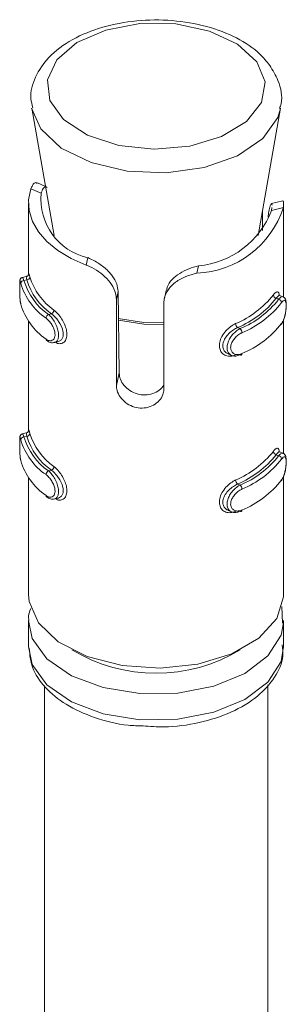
# Model space of a CAD drawing. Header units: millimetres. Extents: x -268 to 358, y -1428 to -19.
# Tile 8 of 34: x -44.9 to -36.55, y -833.16 to -802.33. Entities that reach past the tile are written whole.
import ezdxf

# ---------------------------------------------------------------- set-up
doc = ezdxf.new("R2010")
doc.units = ezdxf.units.MM

msp = doc.modelspace()

# ---------------------------------------------------------------- linework, layer by layer
at = {"color": 7, "linetype": 'Continuous', "lineweight": 0}
for p, q in [((-44.244, -805.744), (-44.529, -805.094)), ((-44.551, -807.625), (-44.231, -807.765)), ((-36.636, -808.21), (-37.006, -808.299)), ((-42.822, -810.011), (-42.771, -809.78)), ((-39.35, -810.267), (-39.299, -810.037)), ((-44.683, -810.474), (-44.769, -810.495)), ((-41.872, -811.091), (-41.816, -810.84)), ((-36.86, -811.052), (-36.786, -811.085)), ((-43.911, -811.539), (-43.997, -811.56)), ((-38.072, -811.971), (-37.998, -812.003)), ((-41.872, -813.78), (-41.786, -813.392)), ((-44.683, -815.373), (-44.769, -815.394)), ((-36.86, -815.951), (-36.786, -815.984)), ((-43.911, -816.438), (-43.997, -816.459)), ((-38.072, -816.87), (-37.998, -816.903))]:
    msp.add_line(p, q, dxfattribs=at)
at = {"color": 7, "linetype": 'Continuous', "lineweight": 15}
for p, q in [((-44.528, -805.099), (-43.826, -809.087)), ((-37.432, -809.087), (-36.731, -805.099)), ((-44.097, -807.549), (-44.346, -807.439)), ((-44.629, -808.079), (-44.629, -810.301)), ((-36.655, -808.002), (-37.013, -808.089)), ((-36.629, -811.021), (-36.629, -808.102)), ((-37.294, -808.303), (-37.294, -808.925)), ((-37.006, -808.299), (-36.997, -808.209)), ((-44.699, -810.372), (-44.82, -810.401)), ((-41.816, -810.84), (-41.786, -813.392)), ((-40.314, -810.811), (-40.368, -811.055)), ((-36.648, -811.007), (-36.755, -810.96)), ((-41.872, -813.78), (-41.872, -811.091)), ((-40.384, -811.201), (-40.384, -813.89)), ((-44.629, -811.766), (-44.629, -815.201)), ((-36.629, -815.92), (-36.629, -811.72)), ((-43.813, -812.438), (-43.692, -812.409)), ((-38.37, -812.794), (-38.263, -812.841)), ((-44.699, -815.271), (-44.82, -815.3)), ((-36.648, -815.907), (-36.755, -815.86)), ((-44.629, -816.666), (-44.629, -820.327)), ((-36.629, -820.327), (-36.629, -816.619)), ((-43.813, -817.337), (-43.692, -817.308)), ((-38.37, -817.693), (-38.263, -817.74)), ((-36.665, -821.228), (-36.69, -820.7)), ((-44.629, -821.144), (-44.629, -821.96)), ((-36.629, -821.144), (-36.631, -821.215)), ((-36.629, -821.96), (-36.629, -821.144)), ((-44.129, -823.189), (-44.129, -834.617)), ((-37.129, -834.617), (-37.129, -823.153))]:
    msp.add_line(p, q, dxfattribs=at)
at = {"color": 7, "linetype": 'Continuous', "lineweight": 0, "flags": 128}
for points in [[(-37.471, -803.642), (-38.071, -803.091), (-38.949, -802.683), (-40.008, -802.461), (-41.135, -802.45), (-42.207, -802.651), (-43.108, -803.042), (-43.74, -803.58), (-44.036, -804.208), (-43.962, -804.857), (-43.527, -805.457), (-42.778, -805.943), (-41.796, -806.263), (-40.688, -806.381), (-39.573, -806.285), (-38.573, -805.985), (-37.796, -805.514), (-37.325, -804.923), (-37.213, -804.275), (-37.471, -803.642)], [(-36.732, -805.108), (-36.816, -805.391), (-37.281, -806.046), (-38.074, -806.586), (-39.117, -806.958), (-40.308, -807.125), (-41.53, -807.072), (-42.665, -806.804), (-43.6, -806.346), (-44.244, -805.744)], [(-44.819, -810.407), (-44.807, -810.408), (-44.78, -810.464), (-44.769, -810.495), (-44.769, -810.495), (-44.769, -810.495)], [(-41.815, -811.686), (-41.011, -811.813), (-40.384, -811.821)], [(-40.384, -811.876), (-41.01, -811.867), (-41.811, -811.741)], [(-44.819, -815.307), (-44.807, -815.307), (-44.78, -815.364), (-44.769, -815.394), (-44.769, -815.394), (-44.769, -815.394)], [(-36.631, -821.215), (-36.711, -821.607), (-37.121, -822.254), (-37.844, -822.801), (-38.814, -823.202), (-39.945, -823.419), (-41.137, -823.434), (-42.284, -823.246), (-43.284, -822.871), (-44.048, -822.343), (-44.508, -821.708), (-44.629, -821.14)], [(-44.629, -821.96), (-44.508, -822.524), (-44.048, -823.159), (-43.284, -823.688), (-42.284, -824.063), (-41.137, -824.251), (-39.945, -824.236), (-38.814, -824.018), (-37.844, -823.618), (-37.121, -823.07), (-36.711, -822.424), (-36.629, -821.96)]]:
    msp.add_lwpolyline(points, dxfattribs=at)
at = {"color": 7, "linetype": 'Continuous', "lineweight": 15, "flags": 128}
for points in [[(-44.551, -807.625), (-44.624, -807.965), (-44.61, -808.308), (-44.507, -808.645), (-44.319, -808.971), (-44.05, -809.276), (-43.705, -809.555), (-43.293, -809.802), (-42.822, -810.011)], [(-36.757, -810.966), (-36.781, -810.963), (-36.832, -811.013), (-36.86, -811.052), (-36.86, -811.052), (-36.86, -811.052)], [(-43.692, -812.408), (-43.691, -812.408), (-43.596, -812.353), (-43.542, -812.249), (-43.536, -812.119), (-43.571, -811.98), (-43.641, -811.838), (-43.74, -811.699), (-43.858, -811.58), (-43.911, -811.539), (-43.911, -811.539), (-43.911, -811.539)], [(-37.936, -812.784), (-37.937, -812.799), (-37.941, -812.812), (-37.947, -812.821), (-37.954, -812.828), (-37.964, -812.831), (-37.974, -812.831), (-37.986, -812.827), (-37.998, -812.82)], [(-36.757, -815.865), (-36.781, -815.862), (-36.832, -815.912), (-36.86, -815.951), (-36.86, -815.951), (-36.86, -815.951)], [(-43.692, -817.308), (-43.691, -817.308), (-43.596, -817.252), (-43.542, -817.148), (-43.536, -817.018), (-43.571, -816.88), (-43.641, -816.737), (-43.74, -816.599), (-43.858, -816.479), (-43.911, -816.438), (-43.911, -816.438), (-43.911, -816.438)], [(-37.936, -817.683), (-37.937, -817.698), (-37.941, -817.711), (-37.947, -817.721), (-37.954, -817.727), (-37.964, -817.731), (-37.974, -817.73), (-37.986, -817.726), (-37.998, -817.719)], [(-44.629, -820.327), (-44.611, -820.546), (-44.319, -821.219), (-43.694, -821.811), (-42.792, -822.27), (-41.695, -822.553), (-40.501, -822.635), (-39.319, -822.509), (-38.256, -822.186), (-37.406, -821.695), (-36.848, -821.081), (-36.631, -820.398), (-36.629, -820.327)]]:
    msp.add_lwpolyline(points, dxfattribs=at)
at = {"color": 7, "linetype": 'Continuous', "lineweight": 15}
for centre, radius, start, end in [((-42.354, -807.941), 1.886, 174.6463, 257.222), ((-39.477, -807.281), 2.989, 272.4271, 341.8926), ((-39.553, -807.32), 2.729, 275.345, 338.9746), ((-42.954, -810.03), 1.993, 196.1548, 235.7135), ((-42.902, -809.954), 1.944, 196.1552, 235.713), ((-42.733, -809.873), 2.041, 197.1358, 234.7326), ((-42.681, -809.797), 1.991, 197.136, 234.7323), ((-39.32, -809.052), 3.034, 293.0066, 321.3132), ((-42.954, -810.683), 1.993, 196.1548, 235.7135), ((-39.287, -809.109), 3.109, 293.0064, 321.3132), ((-39.118, -809.267), 2.957, 292.2583, 322.0611), ((-39.085, -809.324), 3.032, 292.2586, 322.0609), ((-43.938, -811.685), 0.139, 115.2684, 176.4284), ((-39.085, -809.977), 3.032, 292.2586, 322.0609), ((-44.024, -812.334), 0.0528, 175.9577, 234.1135), ((-42.681, -814.696), 1.991, 197.136, 234.7323), ((-42.954, -814.929), 1.993, 196.1548, 235.7135), ((-42.902, -814.853), 1.944, 196.1552, 235.713), ((-42.733, -814.772), 2.041, 197.1358, 234.7326), ((-39.32, -813.951), 3.034, 293.0066, 321.3132), ((-42.954, -815.582), 1.993, 196.1548, 235.7135), ((-39.287, -814.008), 3.109, 293.0064, 321.3132), ((-39.118, -814.166), 2.957, 292.2583, 322.0611), ((-39.085, -814.223), 3.032, 292.2586, 322.0609), ((-43.938, -816.585), 0.139, 115.2622, 176.4347), ((-39.085, -814.877), 3.032, 292.2586, 322.0609), ((-44.024, -817.233), 0.0528, 175.955, 234.1219)]:
    msp.add_arc(centre, radius, start, end, dxfattribs=at)
at = {"color": 7, "linetype": 'Continuous', "lineweight": 0}
for centre, radius, start, end in [((-44.768, -810.596), 0.101, 90.5916, 173.6299), ((-44.685, -810.373), 0.102, 271.1318, 353.6562), ((-36.834, -810.937), 0.118, 185.3088, 257.4379), ((-36.81, -811.2), 0.117, 5.3879, 78.0402), ((-43.968, -811.414), 0.137, 294.5606, 356.3368), ((-37.963, -811.838), 0.171, 181.8248, 230.5676), ((-38.11, -812.136), 0.174, 1.7433, 49.744), ((-44.685, -815.272), 0.102, 271.137, 353.6549), ((-44.768, -815.495), 0.101, 90.5839, 173.6376), ((-36.834, -815.836), 0.118, 185.3103, 257.4332), ((-36.81, -816.099), 0.117, 5.3808, 78.0472), ((-43.968, -816.313), 0.137, 294.5649, 356.3353), ((-37.963, -816.738), 0.171, 181.8263, 230.564), ((-38.11, -817.035), 0.174, 1.7381, 49.7491), ((-40.629, -817.672), 5.123, 238.9761, 301.0239)]:
    msp.add_arc(centre, radius, start, end, dxfattribs=at)
at = {"color": 7, "linetype": 'Continuous', "lineweight": 15}
for points, knots in [([(-37.066, -803.757), (-37.164, -803.637), (-37.436, -803.307), (-38.087, -802.871), (-39.032, -802.508), (-40.118, -802.324), (-41.246, -802.333), (-42.328, -802.536), (-43.281, -802.924), (-44.006, -803.462), (-44.436, -804.104), (-44.604, -804.675), (-44.517, -804.992), (-44.492, -805.086)], [0, 0, 0, 0, 0.0566, 0.156652, 0.259441, 0.362774, 0.465918, 0.569395, 0.673746, 0.779701, 0.87311, 0.96245, 1, 1, 1, 1]), ([(-36.756, -805.104), (-36.74, -805.056), (-36.645, -804.774), (-36.751, -804.282), (-36.973, -803.912), (-37.066, -803.757)], [0, 0, 0, 0, 0.106748, 0.626286, 1, 1, 1, 1]), ([(-44.551, -807.625), (-44.536, -807.589), (-44.494, -807.485), (-44.417, -807.408), (-44.366, -807.443), (-44.352, -807.453)], [0, 0, 0, 0, 0.271092, 0.793165, 1, 1, 1, 1]), ([(-44.039, -807.587), (-44.052, -807.578), (-44.096, -807.548), (-44.173, -807.604), (-44.212, -807.711), (-44.231, -807.765)], [0, 0, 0, 0, 0.166183, 0.579799, 1, 1, 1, 1]), ([(-36.99, -808.137), (-36.996, -808.112), (-37.007, -808.063), (-37.056, -808.145), (-37.096, -808.303), (-37.112, -808.452), (-37.119, -808.517)], [0, 0, 0, 0, 0.287622, 0.550795, 0.804707, 1, 1, 1, 1]), ([(-36.653, -808.01), (-36.65, -808.007), (-36.638, -807.988), (-36.625, -808.054), (-36.632, -808.16), (-36.636, -808.21)], [0, 0, 0, 0, 0.09771, 0.576703, 1, 1, 1, 1]), ([(-41.872, -811.091), (-41.877, -811.025), (-41.89, -810.868), (-42.01, -810.616), (-42.222, -810.367), (-42.493, -810.163), (-42.701, -810.057), (-42.809, -810.016), (-42.822, -810.011)], [0, 0, 0, 0, 0.1470773, 0.3513548, 0.5552988, 0.7600384, 0.971376, 1, 1, 1, 1]), ([(-42.771, -809.78), (-42.694, -809.816), (-42.512, -809.899), (-42.23, -810.092), (-41.993, -810.34), (-41.846, -810.596), (-41.826, -810.761), (-41.816, -810.84)], [0, 0, 0, 0, 0.1731972, 0.4077284, 0.6158998, 0.8135664, 1, 1, 1, 1]), ([(-40.301, -810.813), (-40.295, -810.775), (-40.278, -810.652), (-40.135, -810.46), (-39.899, -810.266), (-39.604, -810.119), (-39.401, -810.064), (-39.299, -810.037)], [0, 0, 0, 0, 0.10303, 0.329384, 0.552696, 0.774583, 1, 1, 1, 1]), ([(-44.629, -810.328), (-44.628, -810.318), (-44.628, -810.3), (-44.627, -810.297), (-44.629, -810.308), (-44.636, -810.325), (-44.651, -810.346), (-44.674, -810.365), (-44.692, -810.369), (-44.699, -810.37)], [0, 0, 0, 0, 0.301443, 0.523859, 0.623592, 0.706355, 0.805777, 0.925963, 1, 1, 1, 1]), ([(-39.35, -810.267), (-39.467, -810.297), (-39.703, -810.356), (-40.022, -810.535), (-40.254, -810.766), (-40.369, -810.998), (-40.38, -811.144), (-40.384, -811.201)], [0, 0, 0, 0, 0.2271135, 0.4549048, 0.6672496, 0.8721222, 1, 1, 1, 1]), ([(-44.819, -810.401), (-44.82, -810.401), (-44.833, -810.402), (-44.854, -810.415), (-44.876, -810.435), (-44.888, -810.456), (-44.895, -810.475), (-44.899, -810.493), (-44.903, -810.526), (-44.904, -810.59), (-44.904, -810.716), (-44.903, -810.86), (-44.897, -811.014), (-44.887, -811.154), (-44.872, -811.219), (-44.866, -811.248)], [0, 0, 0, 0, 0.003435, 0.036629, 0.063973, 0.088504, 0.111887, 0.139522, 0.188162, 0.340577, 0.466102, 0.596641, 0.731058, 0.879694, 1, 1, 1, 1]), ([(-36.952, -810.948), (-36.94, -810.932), (-36.9, -810.882), (-36.844, -810.839), (-36.796, -810.853), (-36.77, -810.899), (-36.765, -810.952), (-36.764, -810.965)], [0, 0, 0, 0, 0.126294, 0.40623, 0.672258, 0.923218, 1, 1, 1, 1]), ([(-36.704, -811.869), (-36.693, -811.855), (-36.654, -811.806), (-36.606, -811.674), (-36.566, -811.505), (-36.546, -811.339), (-36.545, -811.191), (-36.563, -811.098), (-36.603, -811.03), (-36.638, -811.016), (-36.649, -811.011)], [0, 0, 0, 0, 0.071157, 0.247354, 0.403641, 0.547878, 0.700896, 0.867564, 0.959254, 1, 1, 1, 1]), ([(-38.072, -811.971), (-38.072, -811.971), (-38.115, -811.99), (-38.213, -812.041), (-38.351, -812.154), (-38.466, -812.296), (-38.533, -812.447), (-38.541, -812.588), (-38.495, -812.699), (-38.432, -812.769), (-38.381, -812.785), (-38.368, -812.789)], [0, 0, 0, 0, 0.000048, 0.132297, 0.279437, 0.427954, 0.570206, 0.701441, 0.826875, 0.956016, 1, 1, 1, 1]), ([(-37.998, -812.82), (-37.998, -812.82), (-38.042, -812.843), (-38.135, -812.869), (-38.26, -812.854), (-38.355, -812.783), (-38.405, -812.671), (-38.406, -812.535), (-38.364, -812.392), (-38.285, -812.251), (-38.174, -812.122), (-38.072, -812.043), (-38.012, -812.011), (-37.998, -812.003), (-37.998, -812.003)], [0, 0, 0, 0, 0.000038, 0.112216, 0.224487, 0.3371, 0.445584, 0.547543, 0.646166, 0.746789, 0.852426, 0.963251, 0.999962, 1, 1, 1, 1]), ([(-44.051, -812.372), (-44.034, -812.386), (-43.984, -812.427), (-43.895, -812.454), (-43.836, -812.437), (-43.816, -812.432)], [0, 0, 0, 0, 0.2585932, 0.7565705, 1, 1, 1, 1]), ([(-41.786, -813.392), (-41.777, -813.458), (-41.761, -813.589), (-41.639, -813.785), (-41.457, -813.948), (-41.227, -814.057), (-40.973, -814.093), (-40.729, -814.05), (-40.517, -813.942), (-40.428, -813.83), (-40.384, -813.776)], [0, 0, 0, 0, 0.124106, 0.24828, 0.373541, 0.500727, 0.627405, 0.752802, 0.878744, 1, 1, 1, 1]), ([(-40.384, -813.89), (-40.388, -813.934), (-40.396, -814.045), (-40.483, -814.217), (-40.649, -814.376), (-40.872, -814.477), (-41.123, -814.503), (-41.372, -814.449), (-41.592, -814.325), (-41.761, -814.146), (-41.857, -813.954), (-41.868, -813.832), (-41.872, -813.78)], [0, 0, 0, 0, 0.067543, 0.17285, 0.279382, 0.387325, 0.494684, 0.600406, 0.705957, 0.813029, 0.92104, 1, 1, 1, 1]), ([(-44.629, -815.228), (-44.628, -815.217), (-44.628, -815.2), (-44.627, -815.196), (-44.629, -815.207), (-44.636, -815.224), (-44.651, -815.246), (-44.674, -815.264), (-44.692, -815.268), (-44.699, -815.269)], [0, 0, 0, 0, 0.301443, 0.52386, 0.623592, 0.706355, 0.805783, 0.925963, 1, 1, 1, 1]), ([(-44.819, -815.301), (-44.82, -815.301), (-44.833, -815.302), (-44.854, -815.314), (-44.876, -815.334), (-44.888, -815.355), (-44.895, -815.374), (-44.899, -815.392), (-44.903, -815.426), (-44.904, -815.489), (-44.904, -815.616), (-44.903, -815.759), (-44.897, -815.913), (-44.887, -816.053), (-44.872, -816.118), (-44.866, -816.147)], [0, 0, 0, 0, 0.003436, 0.036627, 0.063976, 0.088501, 0.11189, 0.139519, 0.18816, 0.34058, 0.466105, 0.596644, 0.731056, 0.879695, 1, 1, 1, 1]), ([(-36.952, -815.847), (-36.94, -815.831), (-36.9, -815.781), (-36.844, -815.739), (-36.796, -815.753), (-36.77, -815.798), (-36.765, -815.851), (-36.764, -815.863)], [0, 0, 0, 0, 0.126492, 0.406869, 0.673308, 0.924661, 1, 1, 1, 1]), ([(-36.704, -816.768), (-36.693, -816.754), (-36.654, -816.705), (-36.606, -816.573), (-36.566, -816.404), (-36.546, -816.238), (-36.545, -816.09), (-36.563, -815.998), (-36.603, -815.929), (-36.638, -815.915), (-36.649, -815.911)], [0, 0, 0, 0, 0.071158, 0.247355, 0.403637, 0.54788, 0.700898, 0.867559, 0.95925, 1, 1, 1, 1]), ([(-38.072, -816.87), (-38.072, -816.87), (-38.115, -816.889), (-38.213, -816.94), (-38.351, -817.053), (-38.466, -817.195), (-38.533, -817.347), (-38.541, -817.487), (-38.495, -817.599), (-38.432, -817.668), (-38.381, -817.684), (-38.368, -817.688)], [0, 0, 0, 0, 0.000048, 0.132297, 0.279437, 0.42795, 0.570202, 0.701437, 0.826876, 0.956012, 1, 1, 1, 1]), ([(-37.998, -817.719), (-37.998, -817.719), (-38.042, -817.742), (-38.135, -817.769), (-38.26, -817.753), (-38.355, -817.683), (-38.405, -817.57), (-38.406, -817.434), (-38.364, -817.291), (-38.285, -817.151), (-38.174, -817.022), (-38.072, -816.943), (-38.012, -816.91), (-37.998, -816.903), (-37.998, -816.903)], [0, 0, 0, 0, 0.0000376, 0.1122158, 0.2244887, 0.3370978, 0.4455865, 0.5475447, 0.6461681, 0.7467903, 0.8524271, 0.9632511, 0.9999624, 1, 1, 1, 1]), ([(-44.051, -817.272), (-44.034, -817.286), (-43.984, -817.326), (-43.895, -817.353), (-43.836, -817.337), (-43.816, -817.331)], [0, 0, 0, 0, 0.258594, 0.756569, 1, 1, 1, 1]), ([(-44.551, -820.766), (-44.593, -820.864), (-44.646, -820.987), (-44.619, -821.113), (-44.614, -821.139)], [0, 0, 0, 0, 0.794642, 1, 1, 1, 1]), ([(-44.605, -822.008), (-44.587, -822.21), (-44.547, -822.652), (-44.126, -823.26), (-43.468, -823.801), (-42.573, -824.202), (-41.724, -824.427), (-41.193, -824.441), (-41.038, -824.445)], [0, 0, 0, 0, 0.151104, 0.331115, 0.518873, 0.716691, 0.9172, 1, 1, 1, 1]), ([(-41.038, -824.445), (-40.819, -824.461), (-40.227, -824.506), (-39.26, -824.363), (-38.246, -824.042), (-37.431, -823.552), (-36.894, -822.948), (-36.621, -822.375), (-36.659, -822.024), (-36.672, -821.907)], [0, 0, 0, 0, 0.099994, 0.270802, 0.442679, 0.616777, 0.775186, 0.92495, 1, 1, 1, 1])]:
    msp.add_open_spline(points, degree=3, knots=knots, dxfattribs=at)
at = {"color": 7, "linetype": 'Continuous', "lineweight": 0}
for points, knots in [([(-44.629, -810.328), (-44.629, -810.324), (-44.628, -810.28), (-44.624, -810.264), (-44.611, -810.285), (-44.593, -810.352), (-44.584, -810.384)], [0, 0, 0, 0, 0.041344, 0.376894, 0.705483, 1, 1, 1, 1]), ([(-44.868, -810.584), (-44.871, -810.576), (-44.879, -810.54), (-44.891, -810.503), (-44.899, -810.498), (-44.903, -810.536), (-44.904, -810.612), (-44.904, -810.722), (-44.903, -810.86), (-44.898, -811.005), (-44.887, -811.141), (-44.875, -811.205), (-44.868, -811.238)], [0, 0, 0, 0, 0.037287, 0.149829, 0.256284, 0.356426, 0.453449, 0.553209, 0.659993, 0.772415, 0.885916, 1, 1, 1, 1]), ([(-44.683, -810.474), (-44.683, -810.474), (-44.688, -810.443), (-44.698, -810.388), (-44.699, -810.377), (-44.699, -810.372)], [0, 0, 0, 0, 0.000169, 0.476336, 1, 1, 1, 1]), ([(-36.786, -811.085), (-36.786, -811.085), (-36.762, -811.053), (-36.712, -811.012), (-36.665, -810.99), (-36.65, -811.008), (-36.649, -811.01)], [0, 0, 0, 0, 0.000166, 0.4779564, 0.9561522, 1, 1, 1, 1]), ([(-36.693, -811.842), (-36.687, -811.833), (-36.663, -811.796), (-36.624, -811.712), (-36.587, -811.585), (-36.562, -811.454), (-36.55, -811.329), (-36.55, -811.22), (-36.565, -811.141), (-36.595, -811.108), (-36.638, -811.121), (-36.675, -811.166), (-36.693, -811.189)], [0, 0, 0, 0, 0.037283, 0.149825, 0.256282, 0.356424, 0.453447, 0.553207, 0.659995, 0.772418, 0.885915, 1, 1, 1, 1]), ([(-43.997, -811.56), (-43.997, -811.56), (-43.962, -811.588), (-43.894, -811.662), (-43.798, -811.806), (-43.724, -811.971), (-43.684, -812.132), (-43.683, -812.269), (-43.717, -812.37), (-43.764, -812.427), (-43.804, -812.431), (-43.816, -812.432)], [0, 0, 0, 0, 0.000048, 0.141771, 0.283607, 0.425872, 0.56293, 0.691738, 0.816332, 0.943455, 1, 1, 1, 1]), ([(-43.831, -811.423), (-43.812, -811.439), (-43.75, -811.489), (-43.646, -811.608), (-43.537, -811.777), (-43.459, -811.954), (-43.419, -812.127), (-43.426, -812.287), (-43.485, -812.412), (-43.588, -812.476), (-43.694, -812.481), (-43.758, -812.443), (-43.78, -812.43)], [0, 0, 0, 0, 0.052291, 0.168193, 0.278337, 0.382241, 0.484497, 0.591966, 0.707448, 0.826123, 0.942331, 1, 1, 1, 1]), ([(-44.077, -812.33), (-44.067, -812.337), (-44.027, -812.365), (-43.958, -812.388), (-43.881, -812.376), (-43.824, -812.326), (-43.794, -812.243), (-43.795, -812.133), (-43.831, -812.004), (-43.898, -811.873), (-43.985, -811.756), (-44.046, -811.703), (-44.077, -811.677)], [0, 0, 0, 0, 0.03728, 0.149822, 0.256282, 0.356424, 0.453447, 0.553207, 0.659996, 0.772418, 0.885914, 1, 1, 1, 1]), ([(-38.134, -812.824), (-38.159, -812.834), (-38.239, -812.866), (-38.372, -812.874), (-38.508, -812.825), (-38.603, -812.728), (-38.651, -812.592), (-38.643, -812.426), (-38.571, -812.243), (-38.444, -812.07), (-38.29, -811.928), (-38.184, -811.871), (-38.134, -811.844)], [0, 0, 0, 0, 0.049966, 0.160721, 0.265969, 0.365259, 0.462972, 0.565671, 0.676023, 0.789422, 0.900468, 1, 1, 1, 1]), ([(-37.936, -812.131), (-37.949, -812.137), (-38, -812.161), (-38.089, -812.224), (-38.186, -812.325), (-38.256, -812.436), (-38.293, -812.55), (-38.291, -812.659), (-38.247, -812.751), (-38.164, -812.807), (-38.055, -812.824), (-37.976, -812.797), (-37.936, -812.784)], [0, 0, 0, 0, 0.037283, 0.149825, 0.256282, 0.356425, 0.453448, 0.553209, 0.659992, 0.772416, 0.885917, 1, 1, 1, 1]), ([(-44.683, -815.373), (-44.683, -815.373), (-44.688, -815.342), (-44.698, -815.287), (-44.699, -815.277), (-44.699, -815.271)], [0, 0, 0, 0, 0.000169, 0.47634, 1, 1, 1, 1]), ([(-44.629, -815.228), (-44.629, -815.223), (-44.628, -815.179), (-44.624, -815.163), (-44.611, -815.184), (-44.593, -815.251), (-44.584, -815.283)], [0, 0, 0, 0, 0.041333, 0.376892, 0.705482, 1, 1, 1, 1]), ([(-44.868, -815.484), (-44.871, -815.475), (-44.879, -815.44), (-44.891, -815.402), (-44.899, -815.398), (-44.903, -815.435), (-44.904, -815.511), (-44.904, -815.621), (-44.903, -815.759), (-44.898, -815.904), (-44.887, -816.04), (-44.875, -816.105), (-44.868, -816.137)], [0, 0, 0, 0, 0.037286, 0.149828, 0.256283, 0.356424, 0.453447, 0.553207, 0.659996, 0.772417, 0.885916, 1, 1, 1, 1]), ([(-36.786, -815.984), (-36.786, -815.984), (-36.762, -815.953), (-36.712, -815.911), (-36.665, -815.89), (-36.65, -815.908), (-36.649, -815.909)], [0, 0, 0, 0, 0.000166, 0.477961, 0.956152, 1, 1, 1, 1]), ([(-36.693, -816.741), (-36.687, -816.732), (-36.663, -816.695), (-36.624, -816.611), (-36.587, -816.484), (-36.562, -816.353), (-36.55, -816.228), (-36.55, -816.119), (-36.565, -816.041), (-36.595, -816.008), (-36.638, -816.02), (-36.675, -816.065), (-36.693, -816.088)], [0, 0, 0, 0, 0.037283, 0.1498263, 0.2562833, 0.3564254, 0.4534488, 0.5532093, 0.6599923, 0.7724152, 0.8859154, 1, 1, 1, 1]), ([(-43.997, -816.459), (-43.997, -816.459), (-43.962, -816.487), (-43.894, -816.561), (-43.798, -816.706), (-43.724, -816.87), (-43.684, -817.031), (-43.683, -817.168), (-43.717, -817.269), (-43.764, -817.326), (-43.804, -817.33), (-43.816, -817.331)], [0, 0, 0, 0, 0.000048, 0.141771, 0.283604, 0.425874, 0.562926, 0.691734, 0.816329, 0.943451, 1, 1, 1, 1]), ([(-43.831, -816.322), (-43.812, -816.338), (-43.75, -816.389), (-43.646, -816.508), (-43.537, -816.676), (-43.459, -816.853), (-43.419, -817.026), (-43.426, -817.186), (-43.485, -817.312), (-43.588, -817.376), (-43.694, -817.381), (-43.758, -817.342), (-43.78, -817.329)], [0, 0, 0, 0, 0.052291, 0.168194, 0.278336, 0.38224, 0.484495, 0.591969, 0.707451, 0.826122, 0.94233, 1, 1, 1, 1]), ([(-44.077, -817.229), (-44.067, -817.236), (-44.027, -817.264), (-43.958, -817.287), (-43.881, -817.275), (-43.824, -817.225), (-43.794, -817.142), (-43.795, -817.032), (-43.831, -816.903), (-43.898, -816.773), (-43.985, -816.655), (-44.046, -816.602), (-44.077, -816.576)], [0, 0, 0, 0, 0.03728, 0.149823, 0.256283, 0.356425, 0.453449, 0.553209, 0.659993, 0.772415, 0.885915, 1, 1, 1, 1]), ([(-38.134, -817.723), (-38.159, -817.733), (-38.239, -817.765), (-38.372, -817.774), (-38.508, -817.724), (-38.603, -817.627), (-38.651, -817.492), (-38.643, -817.325), (-38.571, -817.142), (-38.444, -816.969), (-38.29, -816.828), (-38.184, -816.77), (-38.134, -816.743)], [0, 0, 0, 0, 0.049966, 0.16072, 0.26597, 0.36526, 0.462973, 0.565669, 0.67602, 0.789422, 0.900468, 1, 1, 1, 1]), ([(-37.936, -817.03), (-37.949, -817.036), (-38, -817.061), (-38.089, -817.123), (-38.186, -817.224), (-38.256, -817.335), (-38.293, -817.449), (-38.291, -817.559), (-38.247, -817.65), (-38.164, -817.707), (-38.055, -817.723), (-37.976, -817.696), (-37.936, -817.683)], [0, 0, 0, 0, 0.037282, 0.149824, 0.256281, 0.356423, 0.453447, 0.553207, 0.659995, 0.772418, 0.885917, 1, 1, 1, 1])]:
    msp.add_open_spline(points, degree=3, knots=knots, dxfattribs=at)

doc.saveas('drawing.dxf')
